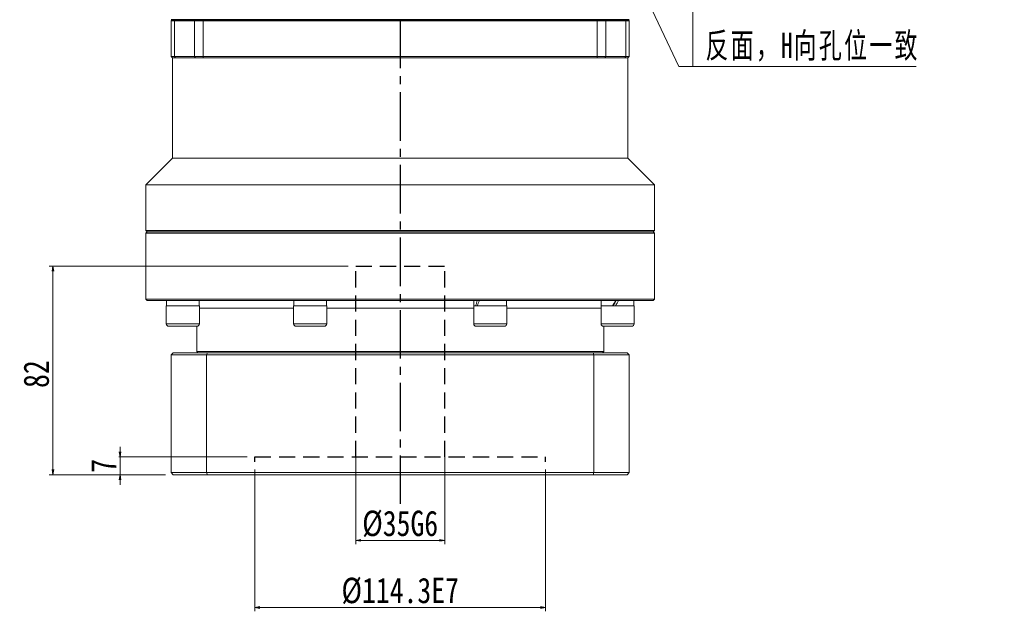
# Model space of a CAD drawing. Header units: millimetres. Extents: x -6 to 1295, y 0 to 916.
# Tile 3 of 5: x 219 to 606, y 335 to 567. Entities that reach past the tile are written whole.
import ezdxf

# ---------------------------------------------------------------- set-up
doc = ezdxf.new("R2010")
doc.units = ezdxf.units.MM
doc.linetypes.add('CENTER2', pattern=[28.575, 19.05, -3.175, 3.175, -3.175])
doc.linetypes.add('DASHED2', pattern=[9.525, 6.35, -3.175])
doc.layers.add('3中心线层', color=1, linetype='CENTER2')
doc.layers.add('4虚线层', color=6, linetype='DASHED2')
for name, color, linetype, lineweight in [('尺寸线层', 3, 'Continuous', 18), ('粗实线', 7, 'Continuous', 40), ('粗实线层', 7, 'Continuous', 35)]:
    doc.layers.add(name, color=color, linetype=linetype, lineweight=lineweight)
doc.styles.add('宋体', font='SimSun.ttf', dxfattribs={"width": 0.8})
doc.styles.add('标准', font='SimSun.ttf', dxfattribs={"width": 0.667})
doc.dimstyles.new('A水平标注$0', dxfattribs={"dimtxt": 3.5, "dimasz": 2, "dimexe": 1.5, "dimexo": 3, "dimgap": 1.1, "dimtad": 1, "dimtoh": 1, "dimdec": 4, "dimdsep": 46, "dimtxsty": '宋体', "dimblk": 'OPEN', "dimcen": 3, "dimclrd": 3, "dimclre": 3, "dimclrt": 6, "dimadec": 0, "dimazin": 0, "dimtm": 1e-09, "dimtfac": 1, "dimtdec": 4, "dimtix": 1, "dimtmove": 0, "dimatfit": 3, "dimldrblk": 'OPEN', "dimfxl": 0, "dimlwd": 13, "dimlwe": 13, "dimarcsym": 0})

# ---------------------------------------------------------------- blocks, each defined once
blk = doc.blocks.new('_Open')
at = {"color": 0, "linetype": 'ByBlock', "lineweight": -2}
for p, q in [((-1, 0.17), (0, 0)), ((-1, -0.17), (0, 0)), ((0, 0), (-1, 0))]:
    blk.add_line(p, q, dxfattribs=at)
blk = doc.blocks.new('*D12')
at = {"layer": 'Defpoints', "color": 0, "transparency": 16777216}
for p in [(311.66, 395.4), (258.69, 388.4), (279.61, 388.4)]:
    blk.add_point(p, dxfattribs=at)
at = {"layer": '尺寸线层', "color": 3, "lineweight": 13, "transparency": 16777216}
for p, q in [((258.69, 397.4), (258.69, 399.4)), ((308.66, 395.4), (257.19, 395.4)), ((258.69, 395.4), (258.69, 388.4)), ((276.61, 388.4), (257.19, 388.4)), ((258.69, 386.4), (258.69, 384.4))]:
    blk.add_line(p, q, dxfattribs=at)
at = {"layer": '尺寸线层', "color": 3, "lineweight": 13, "transparency": 16777216, "xscale": 2, "yscale": 2, "zscale": 2}
for p, rotation in [((258.69, 395.4), 270), ((258.69, 388.4), 90)]:
    blk.add_blockref('_Open', p, dxfattribs=dict(at, rotation=rotation))
at = {"layer": '尺寸线层', "color": 6, "transparency": 16777216, "insert": (252.19, 391.9), "char_height": 10, "attachment_point": 5, "rotation": 90, "style": '宋体', "bg_fill": 3, "box_fill_scale": 1.1, "bg_fill_color": 256, "bg_fill_true_color": 13158600, "bg_fill_transparency": 0}
blk.add_mtext('7', dxfattribs=at)
blk = doc.blocks.new('*D13')
at = {"layer": 'Defpoints', "color": 0, "transparency": 16777216}
for p in [(351.31, 470.4), (232.29, 388.4), (279.61, 388.4)]:
    blk.add_point(p, dxfattribs=at)
at = {"layer": '尺寸线层', "color": 3, "lineweight": 13, "transparency": 16777216}
for p, q in [((348.31, 470.4), (230.79, 470.4)), ((232.29, 468.4), (232.29, 390.4)), ((276.61, 388.4), (230.79, 388.4))]:
    blk.add_line(p, q, dxfattribs=at)
at = {"layer": '尺寸线层', "color": 3, "lineweight": 13, "transparency": 16777216, "xscale": 2, "yscale": 2, "zscale": 2}
for p, rotation in [((232.29, 470.4), 90), ((232.29, 388.4), 270)]:
    blk.add_blockref('_Open', p, dxfattribs=dict(at, rotation=rotation))
at = {"layer": '尺寸线层', "color": 6, "transparency": 16777216, "insert": (225.79, 427.97), "char_height": 10, "attachment_point": 5, "rotation": 90, "style": '宋体', "bg_fill": 3, "box_fill_scale": 1.1, "bg_fill_color": 256, "bg_fill_true_color": 13158600, "bg_fill_transparency": 0}
blk.add_mtext('82', dxfattribs=at)
blk = doc.blocks.new('*D14')
at = {"layer": 'Defpoints', "color": 0, "transparency": 16777216}
for p in [(311.66, 393.4), (425.96, 393.4), (425.96, 336.15)]:
    blk.add_point(p, dxfattribs=at)
at = {"layer": '尺寸线层', "color": 3, "lineweight": 13, "transparency": 16777216}
for p, q in [((311.66, 390.4), (311.66, 334.65)), ((425.96, 390.4), (425.96, 334.65)), ((313.66, 336.15), (423.96, 336.15))]:
    blk.add_line(p, q, dxfattribs=at)
at = {"layer": '尺寸线层', "color": 3, "lineweight": 13, "transparency": 16777216, "xscale": 2, "yscale": 2, "zscale": 2, "rotation": 180}
blk.add_blockref('_Open', (311.66, 336.15), dxfattribs=at)
at = {"layer": '尺寸线层', "color": 3, "lineweight": 13, "transparency": 16777216, "xscale": 2, "yscale": 2, "zscale": 2}
blk.add_blockref('_Open', (425.96, 336.15), dxfattribs=at)
at = {"layer": '尺寸线层', "color": 6, "transparency": 16777216, "insert": (368.81, 342.65), "char_height": 10, "attachment_point": 5, "style": '宋体', "bg_fill": 3, "box_fill_scale": 1.1, "bg_fill_color": 256, "bg_fill_true_color": 13158600, "bg_fill_transparency": 0}
blk.add_mtext('{%%c114.3}{}{E7}', dxfattribs=at)
blk = doc.blocks.new('*D15')
at = {"layer": 'Defpoints', "color": 0, "transparency": 16777216}
for p in [(351.31, 398.4), (386.31, 398.4), (386.31, 362.54)]:
    blk.add_point(p, dxfattribs=at)
at = {"layer": '尺寸线层', "color": 3, "lineweight": 13, "transparency": 16777216}
for p, q in [((351.31, 395.4), (351.31, 361.04)), ((386.31, 395.4), (386.31, 361.04)), ((353.31, 362.54), (384.31, 362.54))]:
    blk.add_line(p, q, dxfattribs=at)
at = {"layer": '尺寸线层', "color": 3, "lineweight": 13, "transparency": 16777216, "xscale": 2, "yscale": 2, "zscale": 2, "rotation": 180}
blk.add_blockref('_Open', (351.31, 362.54), dxfattribs=at)
at = {"layer": '尺寸线层', "color": 3, "lineweight": 13, "transparency": 16777216, "xscale": 2, "yscale": 2, "zscale": 2}
blk.add_blockref('_Open', (386.31, 362.54), dxfattribs=at)
at = {"layer": '尺寸线层', "color": 6, "transparency": 16777216, "insert": (368.81, 369.04), "char_height": 10, "attachment_point": 5, "style": '宋体', "bg_fill": 3, "box_fill_scale": 1.1, "bg_fill_color": 256, "bg_fill_true_color": 13158600, "bg_fill_transparency": 0}
blk.add_mtext('{%%c35}{}{G6}', dxfattribs=at)
blk = doc.blocks.new('*X16')
at = {"layer": '尺寸线层', "linetype": 'Continuous'}
blk.add_hatch(color=0, dxfattribs=at).paths.add_polyline_path([(-39.64, 72.53), (-34.3, 64.1), (-36.54, 63.05)], flags=0)
at = {"layer": '尺寸线层', "color": 0, "linetype": 'Continuous'}
blk.add_line((-39.64, 72.53), (-5.5, 0), dxfattribs=at)
at = {"layer": '尺寸线层', "color": 0}
for p, q in [((0, 22.01), (87.76, 22.01)), ((0, 0), (0, 22.01)), ((-5.5, 0), (0, 0)), ((0, 0), (87.76, 0))]:
    blk.add_line(p, q, dxfattribs=at)
at = {"layer": '尺寸线层', "color": 0, "insert": (4.95, 1.98), "char_height": 9.9, "width": 165.6254, "attachment_point": 7, "line_spacing_factor": 1.15057, "style": '标准'}
blk.add_mtext('\\T1.1;4-M14x20\\P反面，H向孔位一致', dxfattribs=at)

msp = doc.modelspace()

# ---------------------------------------------------------------- linework, layer by layer
at = {"color": 7, "linetype": 'Continuous', "lineweight": 15}
for p, q in [((278.81407, 566.89674), (279.31407, 567.39674)), ((278.81407, 566.89674), (280.11842, 566.89674)), ((278.81407, 566.89674), (278.81407, 552.89674)), ((280.48798, 567.39674), (279.31407, 567.39674)), ((280.11842, 566.89674), (280.48798, 567.39674)), ((280.11842, 566.89674), (287.98659, 566.89674)), ((280.11842, 552.89674), (280.11842, 566.89674)), ((288.32337, 567.39674), (280.48798, 567.39674)), ((287.98659, 566.89674), (288.32337, 567.39674)), ((287.98659, 566.89674), (291.3544, 566.89674)), ((287.98659, 566.89674), (287.98659, 552.89674)), ((291.3544, 567.39674), (288.32337, 567.39674)), ((291.3544, 566.89674), (291.3544, 567.39674)), ((446.27373, 567.39674), (291.3544, 567.39674)), ((291.3544, 566.89674), (446.27373, 566.89674)), ((291.3544, 552.89674), (291.3544, 566.89674)), ((449.30476, 567.39674), (446.27373, 567.39674)), ((446.27373, 566.89674), (446.27373, 567.39674)), ((446.27373, 566.89674), (449.64154, 566.89674)), ((446.27373, 566.89674), (446.27373, 552.89674)), ((449.64154, 566.89674), (449.30476, 567.39674)), ((457.14015, 567.39674), (449.30476, 567.39674)), ((449.64154, 552.89674), (449.64154, 566.89674)), ((449.64154, 566.89674), (457.50972, 566.89674)), ((457.50972, 566.89674), (457.14015, 567.39674)), ((458.31406, 567.39674), (457.14015, 567.39674)), ((457.50972, 566.89674), (457.50972, 552.89674)), ((457.50972, 566.89674), (458.81407, 566.89674)), ((458.31406, 567.39674), (458.81407, 566.89674)), ((458.81407, 552.89674), (458.81407, 566.89674)), ((280.11842, 552.89674), (278.81407, 552.89674)), ((279.31407, 552.39674), (278.81407, 552.89674)), ((279.31407, 512.89674), (279.31407, 552.39674)), ((279.31407, 552.39674), (280.48798, 552.39674)), ((287.98659, 552.89674), (280.11842, 552.89674)), ((280.48798, 552.39674), (280.11842, 552.89674)), ((280.48798, 552.39674), (288.32337, 552.39674)), ((291.3544, 552.89674), (287.98659, 552.89674)), ((288.32337, 552.39674), (287.98659, 552.89674)), ((288.32337, 552.39674), (291.3544, 552.39674)), ((446.27373, 552.89674), (291.3544, 552.89674)), ((291.3544, 552.39674), (291.3544, 552.89674)), ((291.3544, 552.39674), (368.81407, 552.39674)), ((368.81407, 552.39674), (446.27373, 552.39674)), ((449.64154, 552.89674), (446.27373, 552.89674)), ((446.27373, 552.39674), (446.27373, 552.89674)), ((446.27373, 552.39674), (449.30476, 552.39674)), ((449.30476, 552.39674), (449.64154, 552.89674)), ((449.30476, 552.39674), (457.14015, 552.39674)), ((457.50972, 552.89674), (449.64154, 552.89674)), ((457.14015, 552.39674), (457.50972, 552.89674)), ((457.14015, 552.39674), (458.31406, 552.39674)), ((458.81407, 552.89674), (457.50972, 552.89674)), ((458.81407, 552.89674), (458.31406, 552.39674)), ((458.31406, 552.39674), (458.31406, 512.89674)), ((268.81407, 502.39674), (279.31407, 512.89674)), ((458.31406, 512.89674), (279.31407, 512.89674)), ((458.31406, 512.89674), (468.81407, 502.39674)), ((268.81407, 484.39674), (268.81407, 502.39674)), ((468.81407, 502.39674), (268.81407, 502.39674)), ((468.81407, 502.39674), (468.81407, 484.39674)), ((269.31407, 483.89674), (268.81407, 484.39674)), ((368.81407, 484.39674), (268.81407, 484.39674)), ((268.81407, 483.39674), (269.31407, 483.89674)), ((368.81407, 483.89674), (269.31407, 483.89674)), ((468.81407, 484.39674), (368.81407, 484.39674)), ((468.31407, 483.89674), (368.81407, 483.89674)), ((468.81407, 484.39674), (468.31407, 483.89674)), ((468.31407, 483.89674), (468.81407, 483.39674)), ((268.81407, 457.39674), (268.81407, 483.39674)), ((268.81407, 483.39674), (368.81407, 483.39674)), ((368.81407, 483.39674), (468.81407, 483.39674)), ((468.81407, 483.39674), (468.81407, 457.39674)), ((269.31407, 456.89674), (268.81407, 457.39674)), ((468.81407, 457.39674), (268.81407, 457.39674)), ((269.31407, 456.89674), (468.31407, 456.89674)), ((276.91521, 454.79674), (276.91521, 456.89674)), ((289.79521, 456.89674), (289.79521, 454.79674)), ((339.85585, 456.89674), (339.85585, 454.79674)), ((397.77229, 454.79674), (397.77229, 456.89674)), ((410.65228, 456.89674), (410.65228, 454.79674)), ((447.83292, 454.79674), (447.83292, 456.89674)), ((460.71293, 456.89674), (460.71293, 454.79674)), ((468.81407, 457.39674), (468.31407, 456.89674)), ((276.85521, 447.79674), (276.85521, 454.79674)), ((285.03754, 454.79674), (276.85521, 454.79674)), ((289.85521, 454.79674), (285.03754, 454.79674)), ((289.85521, 454.79674), (289.85521, 447.79674)), ((326.91585, 447.79674), (326.91585, 454.79674)), ((339.04502, 454.79674), (326.91585, 454.79674)), ((326.97585, 454.79674), (326.97585, 456.17055)), ((339.91585, 454.79674), (339.04502, 454.79674)), ((339.91585, 454.79674), (339.91585, 447.79674)), ((397.71229, 447.79674), (397.71229, 454.79674)), ((410.71229, 454.79674), (397.71229, 454.79674)), ((410.71229, 454.79674), (410.71229, 447.79674)), ((447.77292, 447.79674), (447.77292, 454.79674)), ((460.77293, 454.79674), (447.77292, 454.79674)), ((460.77293, 454.79674), (460.77293, 447.79674)), ((277.85521, 446.79674), (284.77872, 446.79674)), ((284.77872, 446.79674), (288.85521, 446.79674)), ((288.81407, 436.89674), (288.81407, 446.79674)), ((327.91585, 446.79674), (338.17899, 446.79674)), ((338.17899, 446.79674), (338.91585, 446.79674)), ((398.71228, 446.79674), (409.71228, 446.79674)), ((448.77293, 446.79674), (459.77293, 446.79674)), ((448.81407, 446.79674), (448.81407, 436.89674)), ((278.81407, 435.59674), (279.61407, 436.39674)), ((278.81407, 435.59674), (292.72038, 435.59674)), ((278.81407, 389.19675), (278.81407, 435.59674)), ((292.99949, 436.39674), (279.61407, 436.39674)), ((289.31407, 436.39674), (288.81407, 436.89674)), ((448.81407, 436.89674), (288.81407, 436.89674)), ((292.72038, 435.59674), (292.99949, 436.39674)), ((292.72038, 435.59674), (292.72038, 389.19675)), ((292.72038, 435.59674), (444.90776, 435.59674)), ((444.62864, 436.39674), (292.99949, 436.39674)), ((444.90776, 435.59674), (444.62864, 436.39674)), ((458.01406, 436.39674), (444.62864, 436.39674)), ((444.90776, 389.19675), (444.90776, 435.59674)), ((444.90776, 435.59674), (458.81407, 435.59674)), ((448.81407, 436.89674), (448.31407, 436.39674)), ((458.01406, 436.39674), (458.81407, 435.59674)), ((458.81407, 435.59674), (458.81407, 389.19675)), ((292.72038, 389.19675), (278.81407, 389.19675)), ((278.81407, 389.19675), (279.61407, 388.39674)), ((279.61407, 388.39674), (292.99949, 388.39674)), ((444.90776, 389.19675), (292.72038, 389.19675)), ((292.99949, 388.39674), (292.72038, 389.19675)), ((292.99949, 388.39674), (444.62864, 388.39674)), ((444.62864, 388.39674), (444.90776, 389.19675)), ((444.62864, 388.39674), (458.01406, 388.39674)), ((458.81407, 389.19675), (444.90776, 389.19675)), ((458.01406, 388.39674), (458.81407, 389.19675))]:
    msp.add_line(p, q, dxfattribs=at)
at = {"color": 8, "linetype": 'Continuous', "lineweight": 15}
for p, q in [((289.85521, 453.89674), (326.91585, 453.89674)), ((339.91585, 453.89674), (397.71229, 453.89674)), ((410.71229, 453.89674), (447.77292, 453.89674)), ((285.03754, 447.79674), (276.85521, 447.79674)), ((289.85521, 447.79674), (285.03754, 447.79674)), ((339.04502, 447.79674), (326.91585, 447.79674)), ((339.91585, 447.79674), (339.04502, 447.79674)), ((410.71229, 447.79674), (397.71229, 447.79674)), ((460.77293, 447.79674), (447.77292, 447.79674))]:
    msp.add_line(p, q, dxfattribs=at)
at = {"color": 7, "linetype": 'Continuous', "lineweight": 15}
for centre, start, end in [((277.85521, 447.79674), 180, 270), ((288.85521, 447.79674), 270, 0), ((327.91585, 447.79674), 180, 270), ((338.91585, 447.79674), 270, 0), ((398.71229, 447.79674), 180, 270), ((409.71229, 447.79674), 270, 0), ((448.77292, 447.79674), 180, 270), ((459.77292, 447.79674), 270, 0)]:
    msp.add_arc(centre, 1, start, end, dxfattribs=at)
at = {"color": 7, "linetype": 'Continuous', "lineweight": 15, "extrusion": (0, 0, -1)}
for centre, major_axis, ratio, start_param, end_param in [((333.41585, 454.79674), (-1.17441, 11.13439), 0.568689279, 4.895776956, 4.961696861), ((404.21229, 456.89674), (4.75706, 10.99516), 0.394806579, 4.353811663, 4.543208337), ((404.21229, 454.79674), (4.75706, 10.99516), 0.394806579, 4.543208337, 4.732605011), ((454.27292, 456.89674), (6.41233, 11.14913), 0.053483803, 4.492241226, 4.6816379), ((454.27292, 456.89674), (4.32136, 7.51355), 0.053483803, 4.398507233, 4.6816379), ((454.27292, 454.79674), (6.41233, 11.14913), 0.053483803, 4.6816379, 4.871034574)]:
    msp.add_ellipse(centre, major_axis=major_axis, ratio=ratio, start_param=start_param, end_param=end_param, dxfattribs=at)
at = {"layer": '4虚线层'}
for p, q in [((351.31407, 470.3954), (386.31407, 470.3954)), ((351.31407, 395.3954), (351.31407, 470.3954)), ((386.31407, 395.3954), (386.31407, 470.3954)), ((311.66407, 395.3954), (425.96407, 395.3954)), ((311.66407, 393.3954), (311.66407, 395.3954)), ((425.96407, 393.3954), (425.96407, 395.3954))]:
    msp.add_line(p, q, dxfattribs=at)
at = {"layer": '粗实线', "color": 0}
msp.add_line((279.81407, 567.39674), (457.81407, 567.39674), dxfattribs=at)
msp.add_line((279.81407, 567.39674), (457.81407, 567.39674), dxfattribs=at)
at = {"layer": '粗实线层'}
msp.add_line((278.81407, 567.39674), (458.81407, 567.39674), dxfattribs=at)

# ---------------------------------------------------------------- block references
at = {"layer": '尺寸线层'}
msp.add_blockref('*X16', (483.89976, 548.91691), dxfattribs=at)

# ---------------------------------------------------------------- next in the draw order: dimensions: what is measured, and where the dimension line sits
dim = msp.add_linear_dim(base=(258.69153, 388.39674), p1=(311.66407, 395.3954), p2=(279.61407, 388.39674), angle=90, dimstyle='A水平标注$0', override={"dimtxt": 10, "dimgap": 1.5, "dimtad": 1, "dimdec": 1, "dimlfac": 1, "dimpost": '<>', "dimblk": 'Open', "dimse1": 0, "dimse2": 0, "dimsd1": 0, "dimsd2": 0, "dimtofl": 1, "dimtvp": 0.1, "dimtfill": 1, "dimtfillclr": 256}, dxfattribs=at)
dim.commit()
dim.dimension.update_dxf_attribs({"geometry": '*D12', "text_midpoint": (258.69153, 391.89607), "dimtype": 160})

# ---------------------------------------------------------------- next in the draw order: dimensions: what is measured, and where the dimension line sits
dim = msp.add_linear_dim(base=(232.28604, 388.39674), p1=(351.31407, 470.3954), p2=(279.61407, 388.39674), angle=90, dimstyle='A水平标注$0', override={"dimtxt": 10, "dimgap": 1.5, "dimdec": 1, "dimpost": '<>', "dimblk": 'Open', "dimtvp": 0.1, "dimtfill": 1, "dimtfillclr": 256}, dxfattribs=at)
dim.commit()
dim.dimension.update_dxf_attribs({"geometry": '*D13', "text_midpoint": (232.28604, 427.96748), "dimtype": 160})

# ---------------------------------------------------------------- next in the draw order: dimensions: what is measured, and where the dimension line sits
dim = msp.add_linear_dim(base=(425.96407, 336.14983), p1=(311.66407, 393.3954), p2=(425.96407, 393.3954), text='{%%c<>}{}{E7}', dimstyle='A水平标注$0', override={"dimtxt": 10, "dimgap": 1.5, "dimblk": 'Open', "dimtfill": 1, "dimtfillclr": 256}, dxfattribs=at)
dim.commit()
dim.dimension.update_dxf_attribs({"geometry": '*D14', "text_midpoint": (368.81407, 336.14983), "dimtype": 160})

# ---------------------------------------------------------------- next in the draw order: dimensions: what is measured, and where the dimension line sits
dim = msp.add_linear_dim(base=(386.31407, 362.54353), p1=(351.31407, 398.3954), p2=(386.31407, 398.3954), text='{%%c<>}{}{G6}', dimstyle='A水平标注$0', override={"dimtxt": 10, "dimgap": 1.5, "dimblk": 'Open', "dimtfill": 1, "dimtfillclr": 256}, dxfattribs=at)
dim.commit()
dim.dimension.update_dxf_attribs({"geometry": '*D15', "text_midpoint": (368.81407, 362.54353), "dimtype": 160})

# ---------------------------------------------------------------- next in the draw order: linework, layer by layer
at = {"layer": '3中心线层'}
msp.add_line((368.81407, 567.39674), (368.81407, 370.08146), dxfattribs=at)

doc.saveas('drawing.dxf')
